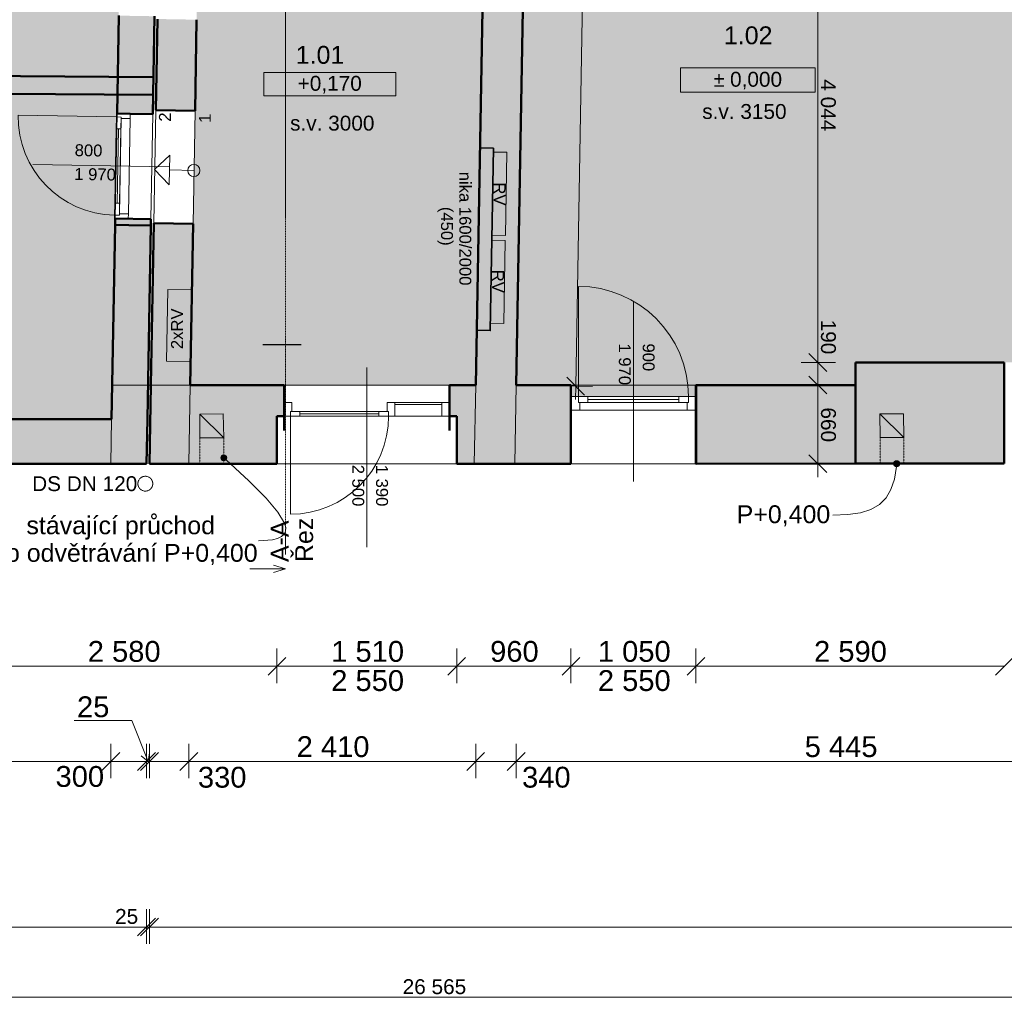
# Model space of a CAD drawing. Header units: millimetres. Extents: x -27561 to 3863, y -4271 to 20179.
# Tile 3 of 14: x -17082 to -8812, y -4131 to 4080. Entities that reach past the tile are written whole.
import ezdxf

# ---------------------------------------------------------------- set-up
doc = ezdxf.new("R2010")
doc.units = ezdxf.units.MM
doc.header["$MEASUREMENT"] = 0
for name, pattern in [('Čerchovaná M', [4.5, 2.5, -0.85, 0.3, -0.85]), ('Čerchovaná S', [3.5, 1.5, -0.85, 0.3, -0.85]), ('Čárkovaná S', [2.5, 1.5, -1])]:
    doc.linetypes.add(name, pattern=pattern)
for name, color, linetype in [('5._POHLED ZÁPADNÍ_2_2D prvky - obecné', 7, 'Continuous'), ('5._POHLED ZÁPADNÍ_2_Anotace - S', 7, 'Continuous'), ('5._POHLED ZÁPADNÍ_2_Anotace - SP', 7, 'Continuous'), ('5._POHLED ZÁPADNÍ_2_Bourané_Anotace - SP', 7, 'Continuous'), ('5._POHLED ZÁPADNÍ_2_Bourané_Konstrukce - krov', 7, 'Continuous'), ('5._POHLED ZÁPADNÍ_2_Bourané_Konstrukce - nosné', 7, 'Continuous'), ('5._POHLED ZÁPADNÍ_2_Bourané_Kóty - SP', 7, 'Continuous'), ('5._POHLED ZÁPADNÍ_2_Bourané_Otvory – Dveře', 7, 'Continuous'), ('5._POHLED ZÁPADNÍ_2_Bourané_Otvory – Značky dveří', 7, 'Continuous'), ('5._POHLED ZÁPADNÍ_2_Bourané_Výplně - Povrchové', 7, 'Continuous'), ('5._POHLED ZÁPADNÍ_2_Bourané_Výplně – Řezové', 7, 'Continuous'), ('5._POHLED ZÁPADNÍ_2_Konstrukce - nosné', 7, 'Continuous'), ('5._POHLED ZÁPADNÍ_2_Kresby a obrázky', 7, 'Continuous'), ('5._POHLED ZÁPADNÍ_2_Kóty - SP', 7, 'Continuous'), ('5._POHLED ZÁPADNÍ_2_Otvory – Dveře', 7, 'Continuous'), ('5._POHLED ZÁPADNÍ_2_Otvory – Značky dveří', 7, 'Continuous'), ('5._POHLED ZÁPADNÍ_2_Situace - terén', 7, 'Continuous'), ('5._POHLED ZÁPADNÍ_2_Výplně – Řezové', 7, 'Continuous'), ('5._POHLED ZÁPADNÍ_2_Značky - řezy', 7, 'Continuous'), ('5._POHLED ZÁPADNÍ_2_Zóny', 7, 'Continuous')]:
    doc.layers.add(name, color=color, linetype=linetype)
doc.styles.add('GENEROVANÝ_STYL_1', font='txt')
doc.styles.add('GENEROVANÝ_STYL_2', font='txt')
doc.styles.add('GENEROVANÝ_STYL_3', font='txt')

msp = doc.modelspace()

# ---------------------------------------------------------------- hatches: boundary and pattern name
at = {"layer": '5._POHLED ZÁPADNÍ_2_Bourané_Anotace - SP', "linetype": 'Continuous', "lineweight": 13, "true_color": 0xe4ad2c}
for points in [[(-15393.2, 400.5), (-15391.3, 390.9), (-15385.8, 382.8), (-15377.7, 377.4), (-15368.2, 375.5), (-15358.6, 377.4), (-15350.5, 382.8), (-15345.1, 390.9), (-15343.2, 400.5), (-15345.1, 410.1), (-15350.5, 418.2), (-15358.6, 423.6), (-15368.2, 425.5), (-15377.7, 423.6), (-15385.8, 418.2), (-15391.3, 410.1)], [(-9740.6, 351.4), (-9738.7, 341.9), (-9733.2, 333.7), (-9725.1, 328.3), (-9715.6, 326.4), (-9706, 328.3), (-9697.9, 333.7), (-9692.5, 341.9), (-9690.6, 351.4), (-9692.5, 361), (-9697.9, 369.1), (-9706, 374.5), (-9715.6, 376.4), (-9725.1, 374.5), (-9733.2, 369.1), (-9738.7, 361)]]:
    msp.add_hatch(color=42, dxfattribs=at).paths.add_polyline_path(points)
at = {"layer": '5._POHLED ZÁPADNÍ_2_Bourané_Výplně - Povrchové', "linetype": 'Continuous', "lineweight": 0, "true_color": 0xffffff}
for points in [[(-12835.7, 5271.6), (-12910.7, 1010.6), (-10060.9, 1011.5), (-10060.9, 1201.5), (-7462.9, 1202.2), (-7366.8, 5114.5), (-7918, 5130.3), (-7914.9, 5237.8), (-12331.8, 5257.2), (-12331.1, 5407.2), (-7910.6, 5387.8), (-7908.2, 5470.2), (-7358.4, 5454.4), (-7304.9, 7951.5), (-10088.7, 8239.6), (-10111, 7956.3), (-10450, 7983), (-10412.8, 8453.8), (-12775.5, 8690.8), (-12829.7, 5611.6), (-12326.4, 5597.1), (-12336.1, 5257.2)], [(-15533.9, 7648.8), (-15650.8, 1009.8), (-13250.8, 1010.5), (-13175.6, 5281.4), (-13179.3, 5281.5), (-13190.6, 4890.2), (-14282.3, 4909.4), (-14234, 7649.2)], [(-19984.9, 7257), (-20048.8, 3627.6), (-16259.6, 3600.8), (-16197, 7190.3)], [(-20051.4, 3477.6), (-20099.9, 724.7), (-16310.9, 724.7), (-16262.9, 3450.8)], [(-12610.7, 915.7), (-11310.7, 916.1), (-11310.7, 1011.1), (-12610.7, 1010.7)]]:
    msp.add_hatch(color=7, dxfattribs=at).paths.add_polyline_path(points)
at = {"layer": '5._POHLED ZÁPADNÍ_2_Bourané_Výplně – Řezové', "linetype": 'Continuous', "lineweight": 0, "true_color": 0xd8d8cb}
for points in [[(-16280.4, 2411.1), (-16281.4, 2356.6), (-15981.4, 2351.3), (-15980.5, 2405.8)], [(-8811.8, 1201.3), (-8811.9, 351.3), (-8811.2, 1201.3)], [(-11399.1, 1011.1), (-11401.7, 1011.1), (-11401.5, 351.1), (-11398.9, 351.1), (-11399, 851.1)]]:
    msp.add_hatch(color=254, dxfattribs=at).paths.add_polyline_path(points)
at = {"layer": '5._POHLED ZÁPADNÍ_2_Výplně – Řezové', "linetype": 'Continuous', "lineweight": 13}
for points in [[(-12794.2, 7636.4), (-13134.2, 7636.3), (-13251.8, 1010.5), (-12911.7, 1010.6)], [(-16250.6, 4114.1), (-16265, 3291), (-15965.1, 3285.7), (-15950.7, 4108.9)], [(-15939.4, 3320.3), (-15609.5, 3314.5), (-15596.1, 4080.1), (-15926, 4085.8)], [(-15961.8, 3598.6), (-20048.8, 3627.6), (-20051.4, 3477.6), (-15962.9, 3448.7)], [(-16281.4, 2356.6), (-16309.9, 724.7), (-16009.9, 724.7), (-15981.4, 2351.3)], [(-15979.8, 1009.7), (-15649.8, 1009.8), (-15626.1, 2364.6), (-15956, 2370.4)], [(-10060.6, 1201.5), (-10060.7, 351.5), (-8811.9, 351.3), (-8811.8, 1201.3)], [(-15991.4, 349.7), (-15649.8, 1009.8), (-15979.8, 1009.7)], [(-15649.8, 1009.8), (-15991.4, 349.7), (-15661.3, 349.8)], [(-15649.8, 1009.8), (-15661.3, 349.8), (-14921.2, 350), (-14921.3, 750), (-14861.3, 750.1), (-14861.3, 865.1), (-14861.4, 1010.1)], [(-13471.4, 1010.5), (-13471.3, 865.5), (-13471.3, 750.5), (-13411.3, 750.5), (-13411.2, 350.5), (-12451.5, 350.8), (-12451.7, 1010.8)], [(-10060.9, 1011.5), (-11399.1, 1011.1), (-11399, 851.1), (-11398.9, 351.1), (-10060.7, 351.5)], [(-16309.9, 724.7), (-17501.3, 724.7), (-17501.3, 349.7), (-16316.5, 349.7)], [(-16316.5, 349.7), (-16016.5, 349.7), (-16309.9, 724.7)], [(-16009.9, 724.7), (-16309.9, 724.7), (-16016.5, 349.7)]]:
    msp.add_hatch(color=254, dxfattribs=at).paths.add_polyline_path(points)
at = {"layer": '5._POHLED ZÁPADNÍ_2_Výplně – Řezové', "linetype": 'Continuous', "lineweight": 0, "true_color": 0xd8ebd3}
for points in [[(-15368.2, 569.6), (-15372.2, 769.6), (-15570.6, 768)], [(-15368.2, 569.6), (-15570.6, 768), (-15568.2, 569.6)], [(-9654.7, 570.5), (-9658.7, 770.5), (-9857.1, 768.9)], [(-9654.7, 570.5), (-9857.1, 768.9), (-9854.7, 570.4)]]:
    msp.add_hatch(color=254, dxfattribs=at).paths.add_polyline_path(points)

# ---------------------------------------------------------------- linework, layer by layer
at = {"layer": '5._POHLED ZÁPADNÍ_2_2D prvky - obecné', "color": 8, "linetype": 'Continuous', "lineweight": 13}
for p, q in [((-15650.8, 1009.8), (-16305.9, 1009.6)), ((-15979.8, 1012.4), (-15991.4, 350.1)), ((-15649.8, 1010.4), (-15661.4, 349.8)), ((-13251.8, 1010.5), (-13263.4, 349.9)), ((-12911.7, 1010.5), (-12923.3, 349.9)), ((-16007.7, 850.1), (-16016.5, 349.7)), ((-16309.9, 724.7), (-16316.5, 349.7))]:
    msp.add_line(p, q, dxfattribs=at)
at = {"layer": '5._POHLED ZÁPADNÍ_2_Anotace - SP', "color": 154, "linetype": 'Continuous', "lineweight": 13}
for p, q in [((-10400.2, 3676.4), (-11531.8, 3676.4)), ((-11531.8, 3676.4), (-11531.8, 3471.8)), ((-10400.2, 3471.8), (-10400.2, 3676.4)), ((-13924, 3637.2), (-15032.3, 3637.2)), ((-15032.3, 3637.2), (-15032.3, 3440.8)), ((-13924, 3440.8), (-13924, 3637.2)), ((-15032.3, 3440.8), (-13924, 3440.8)), ((-11531.8, 3471.8), (-10400.2, 3471.8))]:
    msp.add_line(p, q, dxfattribs=at)
at = {"layer": '5._POHLED ZÁPADNÍ_2_Bourané_Anotace - SP', "color": 42, "linetype": 'Continuous', "lineweight": 13, "true_color": 0xe4ad2c, "flags": 128}
for points in [[(-15349.4, 384), (-15157.3, 208.4), (-15012, 62.6), (-14912.7, -55.3), (-14858.6, -147.4), (-14848.2, -184.3), (-14848.9, -215.5), (-14860.4, -241.2), (-14882.7, -261.7), (-14915.7, -277.2), (-14959.3, -288), (-15077.7, -296.3)], [(-9717.9, 326.5), (-9735.3, 221.3), (-9763.8, 134), (-9805.1, 63.2), (-9860.5, 8), (-9931.5, -32.9), (-10019.5, -60.7), (-10126.1, -76.5), (-10252.6, -81.5)]]:
    msp.add_lwpolyline(points, dxfattribs=at)
at = {"layer": '5._POHLED ZÁPADNÍ_2_Bourané_Anotace - SP', "color": 42, "linetype": 'Continuous', "lineweight": 13, "true_color": 0xe4ad2c}
for centre in [(-15368.2, 400.5), (-9715.6, 351.4)]:
    msp.add_circle(centre, 25, dxfattribs=at)
at = {"layer": '5._POHLED ZÁPADNÍ_2_Bourané_Konstrukce - krov', "color": 42, "linetype": 'Čerchovaná M', "lineweight": 13, "true_color": 0xe4ad2c, "flags": 128}
msp.add_lwpolyline([(-16089.6, 183.3, -1), (-15964.6, 183.3, -1)], format="xyb", close=True, dxfattribs=at)
at = {"layer": '5._POHLED ZÁPADNÍ_2_Bourané_Konstrukce - nosné', "color": 42, "linetype": 'Continuous', "lineweight": 50, "true_color": 0xe4ad2c, "flags": 128}
for points in [[(-16280.4, 2411.1), (-16281.4, 2356.6)], [(-16280.4, 2411.1), (-15980.5, 2405.8)], [(-15981.4, 2351.3), (-15980.5, 2405.8)], [(-14861.4, 1010.1), (-14861.3, 865.1)], [(-13471.3, 865.5), (-13471.4, 1010.5)], [(-11399.1, 1011.1), (-11401.7, 1011.1)], [(-11401.5, 351.1), (-11401.7, 1011.1)], [(-14861.3, 865.1), (-14861.3, 750.1)], [(-13471.3, 750.5), (-13471.3, 865.5)], [(-14861.3, 750.1), (-14861.3, 630.1)], [(-13471.3, 630.5), (-13471.3, 750.5)], [(-11401.5, 351.1), (-11398.9, 351.1)]]:
    msp.add_lwpolyline(points, dxfattribs=at)
at = {"layer": '5._POHLED ZÁPADNÍ_2_Bourané_Kóty - SP', "color": 42, "linetype": 'Continuous', "lineweight": 13, "true_color": 0xe4ad2c}
for p, q in [((-14921.2, -1491), (-14921.2, -1200.4)), ((-13411.2, -1491), (-13411.2, -1200.4)), ((-12451.5, -1491), (-12451.5, -1200.4)), ((-11401.5, -1491), (-11401.5, -1200.4)), ((-14846.2, -1275.4), (-14996.2, -1425.4)), ((-13336.2, -1275.4), (-13486.2, -1425.4)), ((-12376.5, -1275.4), (-12526.5, -1425.4)), ((-11326.5, -1275.4), (-11476.5, -1425.4)), ((-8736.3, -1275.4), (-8886.3, -1425.4)), ((-17501.3, -1350.4), (-14921.2, -1350.4)), ((-14921.2, -1350.4), (-13411.2, -1350.4)), ((-13411.2, -1350.4), (-12451.5, -1350.4)), ((-12451.5, -1350.4), (-11401.5, -1350.4)), ((-11401.5, -1350.4), (-8811.3, -1350.4)), ((-16310.2, -1805.6), (-16625.8, -1805.6)), ((-16140, -1805.6), (-16310.2, -1805.6)), ((-16003.9, -2150.4), (-16140, -1805.6)), ((-16316.5, -2291), (-16316.5, -2000.4)), ((-16016.5, -2291), (-16016.5, -2000.4)), ((-15991.4, -2291), (-15991.4, -2000.4)), ((-15661.4, -2291), (-15661.4, -2000.4)), ((-13251.8, -2291), (-13251.8, -2000.4)), ((-12911.7, -2291), (-12911.7, -2000.4)), ((-20106.5, -2150.4), (-16316.5, -2150.4)), ((-16241.5, -2075.4), (-16391.5, -2225.4)), ((-16316.5, -2150.4), (-16016.5, -2150.4)), ((-16091.5, -2225.4), (-15941.5, -2075.4)), ((-15916.4, -2075.4), (-16066.4, -2225.4)), ((-16003.9, -2150.4), (-16062.6, -2103.7)), ((-16016.5, -2150.4), (-15991.4, -2150.4)), ((-16003.9, -2150.4), (-15992.9, -2076.2)), ((-15991.4, -2150.4), (-15661.4, -2150.4)), ((-15586.4, -2075.4), (-15736.4, -2225.4)), ((-15661.4, -2150.4), (-13251.8, -2150.4)), ((-13176.8, -2075.4), (-13326.8, -2225.4)), ((-13251.8, -2150.4), (-12911.7, -2150.4)), ((-12836.7, -2075.4), (-12986.7, -2225.4)), ((-12911.7, -2150.4), (-7466.4, -2150.4))]:
    msp.add_line(p, q, dxfattribs=at)
at = {"layer": '5._POHLED ZÁPADNÍ_2_Bourané_Otvory – Dveře', "color": 42, "linetype": 'Continuous', "lineweight": 13, "true_color": 0xe4ad2c}
for p, q in [((-16270.5, 3263.1), (-17094.4, 3277.5)), ((-16280.4, 2411.1), (-16265, 3291)), ((-16272.3, 3163.1), (-16270.5, 3263.1)), ((-16270, 3291), (-16270.5, 3263.1)), ((-16270.5, 3263.1), (-16230.5, 3262.4)), ((-16270.5, 3263.1), (-16230.5, 3262.4)), ((-16155.1, 3289), (-16270, 3291)), ((-16155.1, 3289), (-16265, 3291)), ((-16155.1, 3289), (-16265, 3291)), ((-16230.7, 3250.4), (-16244.7, 2450.5)), ((-16230.5, 3262.4), (-16232.3, 3162.4)), ((-16230.5, 3262.4), (-16230.7, 3250.4)), ((-16230.7, 3250.4), (-16155.8, 3249)), ((-16169.8, 2449.2), (-16155.8, 3249)), ((-16155.8, 3249), (-16155.1, 3289)), ((-15965.1, 3285.7), (-16155.1, 3289)), ((-15980.5, 2405.8), (-15965.1, 3285.7)), ((-16232.3, 3162.4), (-16272.3, 3163.1)), ((-16263.2, 2538.8), (-16252.3, 3162.7)), ((-16284.9, 2439.2), (-16283.2, 2539.2)), ((-16283.2, 2539.2), (-16243.2, 2538.5)), ((-16243.2, 2538.5), (-16245, 2438.5)), ((-16284.9, 2439.2), (-16285.4, 2411.2)), ((-16285.4, 2411.2), (-16170.5, 2409.2)), ((-16245, 2438.5), (-16284.9, 2439.2)), ((-16245, 2438.5), (-16284.9, 2439.2)), ((-16170.5, 2409.2), (-16280.4, 2411.1)), ((-16170.5, 2409.2), (-16280.4, 2411.1)), ((-16244.7, 2450.5), (-16245, 2438.5)), ((-16169.8, 2449.2), (-16244.7, 2450.5)), ((-16170.5, 2409.2), (-16169.8, 2449.2)), ((-15980.5, 2405.8), (-16170.5, 2409.2)), ((-12388.7, 915.8), (-12389, 1839.8)), ((-13471.4, 1010.5), (-14861.4, 1010.1)), ((-14861.3, 865.1), (-14861.4, 1010.1)), ((-13471.3, 865.5), (-13471.4, 1010.5)), ((-11401.7, 1011.1), (-12451.7, 1010.8)), ((-12451.7, 915.8), (-12451.7, 1010.8)), ((-11401.7, 916.1), (-11401.7, 1011.1)), ((-12451.6, 800.8), (-12451.7, 915.8)), ((-12451.7, 915.8), (-12388.7, 915.8)), ((-12451.6, 800.8), (-12451.7, 915.8)), ((-12451.6, 800.8), (-12451.7, 915.8)), ((-12388.7, 915.8), (-12388.7, 865.8)), ((-12308.7, 915.8), (-12388.7, 915.8)), ((-12388.7, 915.8), (-12388.7, 865.8)), ((-12308.7, 865.8), (-12308.7, 915.8)), ((-11464.7, 916.1), (-11544.7, 916)), ((-11544.7, 916), (-11544.7, 866)), ((-11464.7, 866.1), (-11464.7, 916.1)), ((-11464.7, 916.1), (-11401.7, 916.1)), ((-11464.7, 866.1), (-11464.7, 916.1)), ((-11401.7, 916.1), (-11401.6, 801.1)), ((-11401.6, 801.1), (-11401.7, 916.1)), ((-11401.6, 801.1), (-11401.7, 916.1)), ((-14861.3, 865.1), (-14861.3, 750.1)), ((-14796.3, 865.1), (-14861.3, 865.1)), ((-14861.3, 750.1), (-14861.3, 865.1)), ((-14861.3, 750.1), (-14861.3, 865.1)), ((-14796.3, 790.1), (-14796.3, 865.1)), ((-13996.3, 865.3), (-13996.3, 790.3)), ((-13931.3, 865.3), (-13996.3, 865.3)), ((-13931.3, 750.3), (-13931.3, 865.3)), ((-13536.3, 847.4), (-13931.3, 847.3)), ((-13471.3, 865.5), (-13536.3, 865.4)), ((-13536.3, 865.4), (-13536.3, 750.4)), ((-13471.3, 750.5), (-13471.3, 865.5)), ((-13471.3, 750.5), (-13471.3, 865.5)), ((-13471.3, 750.5), (-13471.3, 865.5)), ((-12388.7, 865.8), (-12376.7, 865.8)), ((-12388.7, 865.8), (-12308.7, 865.8)), ((-12376.7, 865.8), (-11476.7, 866.1)), ((-12376.7, 865.8), (-12376.6, 800.8)), ((-11544.7, 891), (-12308.7, 890.8)), ((-11544.7, 866), (-11464.7, 866.1)), ((-11476.6, 801.1), (-11476.7, 866.1)), ((-11476.7, 866.1), (-11464.7, 866.1)), ((-14921.3, 750), (-14861.3, 750.1)), ((-14921.2, 350), (-14921.3, 750)), ((-14861.3, 750.1), (-14808.3, 750.1)), ((-14808.3, 750.1), (-14808.3, 790.1)), ((-14808.3, 790.1), (-14796.3, 790.1)), ((-14808.3, 790.1), (-14728.3, 790.1)), ((-14808.3, 750.1), (-14808.3, 790.1)), ((-14808.3, 750.1), (-14808.1, -73.9)), ((-14728.3, 750.1), (-14808.3, 750.1)), ((-14728.3, 790.1), (-14728.3, 750.1)), ((-14064.3, 770.3), (-14728.3, 770.1)), ((-14064.3, 750.3), (-14064.3, 790.3)), ((-14064.3, 790.3), (-13984.3, 790.3)), ((-13984.3, 750.3), (-14064.3, 750.3)), ((-13996.3, 790.3), (-13984.3, 790.3)), ((-13984.3, 790.3), (-13984.3, 750.3)), ((-13984.3, 790.3), (-13984.3, 750.3)), ((-13984.3, 750.3), (-13931.3, 750.3)), ((-13931.3, 750.3), (-13536.3, 750.4)), ((-13536.3, 750.4), (-13471.3, 750.5)), ((-13411.3, 750.5), (-13471.3, 750.5)), ((-13411.2, 350.5), (-13411.3, 750.5)), ((-12376.6, 800.8), (-12451.6, 800.8)), ((-12451.5, 350.8), (-12451.6, 800.8)), ((-11476.6, 801.1), (-12376.6, 800.8)), ((-11401.6, 801.1), (-11476.6, 801.1)), ((-11401.5, 351.1), (-11401.6, 801.1)), ((-13411.2, 350.5), (-14921.2, 350)), ((-11401.5, 351.1), (-12451.5, 350.8))]:
    msp.add_line(p, q, dxfattribs=at)
at = {"layer": '5._POHLED ZÁPADNÍ_2_Bourané_Otvory – Dveře', "color": 42, "linetype": 'Continuous', "lineweight": 13, "true_color": 0xe4ad2c, "flags": 128}
for points in [[(-16283.2, 2539.2), (-16272.3, 3163.1), (-16252.3, 3162.7), (-16263.2, 2538.8)], [(-16263.2, 2538.8), (-16252.3, 3162.7), (-16232.3, 3162.4), (-16243.2, 2538.5)], [(-11544.7, 916), (-12308.7, 915.8), (-12308.7, 890.8), (-11544.7, 891)], [(-13931.3, 865.3), (-13536.3, 865.4), (-13536.3, 847.4), (-13931.3, 847.3)], [(-13931.3, 847.3), (-13536.3, 847.4), (-13536.3, 750.4), (-13931.3, 750.3)], [(-11544.7, 891), (-12308.7, 890.8), (-12308.7, 865.8), (-11544.7, 866)], [(-14064.3, 770.3), (-14728.3, 770.1), (-14728.3, 790.1), (-14064.3, 790.3)], [(-14064.3, 750.3), (-14728.3, 750.1), (-14728.3, 770.1), (-14064.3, 770.3)]]:
    msp.add_lwpolyline(points, close=True, dxfattribs=at)
at = {"layer": '5._POHLED ZÁPADNÍ_2_Bourané_Otvory – Dveře', "color": 42, "linetype": 'Continuous', "lineweight": 13, "true_color": 0xe4ad2c}
for centre, radius, start, end in [((-16270.5, 3263.1), 824, 178.99755, 268.99755), ((-12388.7, 915.8), 924, 0.01687, 90.01687), ((-14808.3, 750.1), 824, 270.01687, 0.01687)]:
    msp.add_arc(centre, radius, start, end, dxfattribs=at)
at = {"layer": '5._POHLED ZÁPADNÍ_2_Bourané_Otvory – Značky dveří', "color": 42, "linetype": 'Continuous', "lineweight": 13, "true_color": 0xe4ad2c}
for p, q in [((-16972.6, 2863.3), (-15822.8, 2843.2)), ((-11926.9, 1710.9), (-11926.5, 200.9)), ((-14166, -349.7), (-14166.4, 1160.3))]:
    msp.add_line(p, q, dxfattribs=at)
at = {"layer": '5._POHLED ZÁPADNÍ_2_Konstrukce - nosné', "color": 7, "linetype": 'Continuous', "lineweight": 50}
for p, q in [((-15609.5, 3314.5), (-15939.4, 3320.3)), ((-16155.1, 3289), (-16265, 3291)), ((-15965.1, 3285.7), (-16155.1, 3289)), ((-16281.4, 2356.6), (-16166.4, 2354.6)), ((-16166.4, 2354.6), (-15981.4, 2351.3)), ((-15626.1, 2364.6), (-15956, 2370.4)), ((-8811.9, 651.3), (-8811.8, 1201.3)), ((-12451.7, 915.8), (-12451.7, 1010.8)), ((-11399, 851.1), (-11399.1, 1011.1)), ((-12451.6, 800.8), (-12451.7, 915.8)), ((-11399, 851.1), (-11398.9, 351.1)), ((-14921.3, 750), (-14861.3, 750.1)), ((-14921.2, 350), (-14921.3, 750)), ((-13411.3, 750.5), (-13471.3, 750.5)), ((-13411.2, 350.5), (-13411.3, 750.5)), ((-12451.5, 350.8), (-12451.6, 800.8)), ((-8811.9, 601.3), (-8811.9, 651.3)), ((-8811.9, 351.3), (-8811.9, 601.3))]:
    msp.add_line(p, q, dxfattribs=at)
at = {"layer": '5._POHLED ZÁPADNÍ_2_Konstrukce - nosné', "color": 1, "linetype": 'Continuous', "lineweight": 25}
msp.add_line((-14718.3, 1350.3), (-15038.8, 1350.3), dxfattribs=at)
at = {"layer": '5._POHLED ZÁPADNÍ_2_Konstrukce - nosné', "color": 7, "linetype": 'Continuous', "lineweight": 50, "flags": 128}
for points in [[(-13134.2, 7636.3), (-13251.8, 1010.5)], [(-12911.7, 1010.6), (-12794.2, 7636.4)], [(-16250.6, 4114.1), (-16265, 3291)], [(-15965.1, 3285.7), (-15950.7, 4108.9)], [(-15926, 4085.8), (-15939.4, 3320.3)], [(-15609.5, 3314.5), (-15596.1, 4080.1)], [(-15961.8, 3598.6), (-20048.8, 3627.6)], [(-20051.4, 3477.6), (-15962.9, 3448.7)], [(-16281.4, 2356.6), (-16309.9, 724.7)], [(-16009.9, 724.7), (-15981.4, 2351.3)], [(-15956, 2370.4), (-15979.8, 1009.7)], [(-15649.8, 1009.8), (-15626.1, 2364.6)], [(-10060.7, 351.5), (-10060.6, 1201.5)], [(-8811.8, 1201.3), (-10060.6, 1201.5)], [(-15991.4, 349.7), (-15979.8, 1009.7)], [(-14861.4, 1010.1), (-15649.8, 1009.8)], [(-13251.8, 1010.5), (-13471.4, 1010.5)], [(-12451.7, 1010.8), (-12911.7, 1010.6)], [(-10060.9, 1011.5), (-11399.1, 1011.1)], [(-16309.9, 724.7), (-17501.3, 724.7)], [(-16016.5, 349.7), (-16009.9, 724.7)], [(-17501.3, 349.7), (-16016.5, 349.7)], [(-15991.4, 349.7), (-14921.2, 350)], [(-13411.2, 350.5), (-12451.5, 350.8)], [(-11398.9, 351.1), (-10060.7, 351.5)], [(-10060.7, 351.5), (-8811.9, 351.3)]]:
    msp.add_lwpolyline(points, dxfattribs=at)
at = {"layer": '5._POHLED ZÁPADNÍ_2_Kresby a obrázky', "color": 7, "linetype": 'Continuous', "lineweight": 13}
for p, q in [((-15948.9, 2821.7), (-15820.7, 2943.4)), ((-15820.7, 2943.4), (-15827.2, 2693.5)), ((-15948.9, 2821.7), (-15827.2, 2693.5))]:
    msp.add_line(p, q, dxfattribs=at)
at = {"layer": '5._POHLED ZÁPADNÍ_2_Kresby a obrázky', "color": 8, "linetype": 'Continuous', "lineweight": 13}
msp.add_line((-15619, 2813.1), (-15823.9, 2818.4), dxfattribs=at)
at = {"layer": '5._POHLED ZÁPADNÍ_2_Kresby a obrázky', "color": 7, "linetype": 'Čárkovaná S', "lineweight": 13}
for p, q in [((-15568.2, 569.6), (-15568.2, 349.9)), ((-15368.2, 569.6), (-15368.2, 349.9)), ((-9854.7, 570.4), (-9854.7, 350.7)), ((-9654.7, 570.4), (-9654.7, 350.7))]:
    msp.add_line(p, q, dxfattribs=at)
at = {"layer": '5._POHLED ZÁPADNÍ_2_Kresby a obrázky', "color": 8, "linetype": 'Continuous', "lineweight": 13}
msp.add_circle((-15619, 2813.1), 51, dxfattribs=at)
at = {"layer": '5._POHLED ZÁPADNÍ_2_Kóty - SP', "color": 154, "linetype": 'Continuous', "lineweight": 13}
for p, q in [((-12276.1, 8682.4), (-12411.3, 1001.8)), ((-10379.5, 5245.6), (-10378.3, 1201.4)), ((-10303.3, 1126.4), (-10453.3, 1276.4)), ((-10518.9, 1201.3), (-10228.3, 1201.4)), ((-10378.3, 1201.4), (-10378.2, 1011.4)), ((-12485, 1078.1), (-12337.7, 925.5)), ((-10303.2, 936.4), (-10453.3, 1086.4)), ((-12561.3, 1004.5), (-12270.7, 999.3)), ((-12411.3, 1001.8), (-12413.3, 889.3)), ((-10528.2, 1011.3), (-10237.6, 1011.4)), ((-10378.2, 1011.4), (-10378.1, 351.4)), ((-10453.1, 426.4), (-10303, 276.4)), ((-10528.1, 351.3), (-10237.4, 351.4)), ((-10378.1, 351.4), (-10378, 238.9)), ((-16016.5, -3681.1), (-16016.5, -3390.5)), ((-15991.4, -3681.1), (-15991.4, -3390.5)), ((-16091.5, -3615.5), (-15941.5, -3465.5)), ((-15916.4, -3465.5), (-16066.4, -3615.5)), ((-26887.2, -3540.5), (-16016.5, -3540.5)), ((-16016.5, -3540.5), (-15991.4, -3540.5)), ((-15991.4, -3540.5), (-321.7, -3540.5)), ((-26887.2, -4130.6), (-321.7, -4130.6))]:
    msp.add_line(p, q, dxfattribs=at)
at = {"layer": '5._POHLED ZÁPADNÍ_2_Otvory – Dveře', "color": 8, "linetype": 'Continuous', "lineweight": 13}
for p, q in [((-15956, 2370.4), (-15939.4, 3320.3)), ((-15609.5, 3314.5), (-15939.4, 3320.3)), ((-15626.1, 2364.6), (-15609.5, 3314.5)), ((-15626.1, 2364.6), (-15956, 2370.4))]:
    msp.add_line(p, q, dxfattribs=at)
at = {"layer": '5._POHLED ZÁPADNÍ_2_Situace - terén', "color": 7, "linetype": 'Continuous', "lineweight": 35, "flags": 128}
msp.add_lwpolyline([(-13243.2, 1471.1), (-13129.9, 1469.1), (-13103.1, 3000.7), (-13216.4, 3002.7)], close=True, dxfattribs=at)
at = {"layer": '5._POHLED ZÁPADNÍ_2_Situace - terén', "color": 7, "linetype": 'Continuous', "lineweight": 18, "flags": 128}
for points in [[(-13115.9, 2269.7), (-13002.6, 2267.7), (-12990.3, 2966.5), (-13103.6, 2968.5)], [(-13128.8, 1529.9), (-13015.5, 1527.9), (-13003.3, 2226.7), (-13116.6, 2228.7)], [(-15849.6, 1213.4), (-15646.3, 1209.8), (-15635.8, 1810.1), (-15839.1, 1813.7)]]:
    msp.add_lwpolyline(points, close=True, dxfattribs=at)
at = {"layer": '5._POHLED ZÁPADNÍ_2_Situace - terén', "color": 8, "linetype": 'Continuous', "lineweight": 20, "flags": 128}
for points in [[(-15368.2, 569.6), (-15372.2, 769.6), (-15570.6, 768)], [(-15368.2, 569.6), (-15568.2, 569.6), (-15570.6, 768)], [(-9654.7, 570.5), (-9658.7, 770.5), (-9857.1, 768.9)], [(-9654.7, 570.5), (-9854.7, 570.4), (-9857.1, 768.9)]]:
    msp.add_lwpolyline(points, close=True, dxfattribs=at)
at = {"layer": '5._POHLED ZÁPADNÍ_2_Značky - řezy', "color": 154, "linetype": 'Čerchovaná S', "lineweight": 13}
msp.add_line((-14850.1, 19646), (-14850.1, -411.8), dxfattribs=at)
at = {"layer": '5._POHLED ZÁPADNÍ_2_Značky - řezy', "color": 154, "linetype": 'Continuous', "lineweight": 13}
for p, q in [((-14850.1, -531.8), (-15150.1, -531.8)), ((-14950.1, -501.8), (-14850.1, -531.8)), ((-14950.1, -561.8), (-14850.1, -531.8))]:
    msp.add_line(p, q, dxfattribs=at)

# ---------------------------------------------------------------- texts
at = {"layer": '5._POHLED ZÁPADNÍ_2_Anotace - S', "color": 7, "linetype": 'Continuous', "lineweight": 20, "char_height": 100, "rotation": 89.98313, "style": 'GENEROVANÝ_STYL_1'}
for s, insert, attachment_point in [('\\A1;{\\pqr;\\fArial|b0|i0|c238|p38;2}', (-15812.5, 3301.2), 9), ('\\A1;{\\pqr;\\fArial|b0|i0|c238|p38;1}', (-15476.9, 3290.9), 9), ('\\A1;{\\pqc;\\fArial|b0|i0|c238|p38;2x\\fArial|b0|i0|c238|p38;RV}', (-15711.3, 1484.1), 8)]:
    msp.add_mtext(s, dxfattribs=dict(at, insert=insert, attachment_point=attachment_point))
at = {"layer": '5._POHLED ZÁPADNÍ_2_Anotace - S', "color": 7, "linetype": 'Continuous', "lineweight": 20, "insert": (-13573.4, 2842.1), "char_height": 100, "attachment_point": 7, "rotation": 270.01687, "line_spacing_factor": 0.92221, "style": 'GENEROVANÝ_STYL_1'}
msp.add_mtext('\\A1;{\\pql;\\fArial|b0|i0|c238|p38; nika \\fArial|b0|i0|c238|p38;1600/2000\\P\\pqc;\\fArial|b0|i0|c238|p38;(450)}', dxfattribs=at)
at = {"layer": '5._POHLED ZÁPADNÍ_2_Anotace - S', "color": 7, "linetype": 'Continuous', "lineweight": 18, "char_height": 100, "attachment_point": 8, "rotation": 270.01687, "style": 'GENEROVANÝ_STYL_1'}
for insert in [(-13101.4, 2616.2), (-13114.1, 1882.8)]:
    msp.add_mtext('\\A1;{\\pqc;\\fArial|b0|i0|c238|p38;RV}', dxfattribs=dict(at, insert=insert))
at = {"layer": '5._POHLED ZÁPADNÍ_2_Anotace - SP', "color": 154, "linetype": 'Continuous', "lineweight": 13, "char_height": 125, "attachment_point": 5}
for s, insert, style in [('\\A1;{\\pqc;\\fAgency FB|b0|i0|c0|p34;± \\fArial|b0|i0|c238|p38;0,000}', (-10966, 3568), 'GENEROVANÝ_STYL_3'), ('\\A1;{\\pqc;\\fArial|b0|i0|c238|p38;+0,170}', (-14478.2, 3534), 'GENEROVANÝ_STYL_1')]:
    msp.add_mtext(s, dxfattribs=dict(at, insert=insert, style=style))
at = {"layer": '5._POHLED ZÁPADNÍ_2_Anotace - SP', "color": 42, "linetype": 'Continuous', "lineweight": 13, "true_color": 0xe4ad2c, "attachment_point": 5, "style": 'GENEROVANÝ_STYL_1'}
for s, insert, char_height in [('\\A1;{\\pqc;\\fArial|b0|i0|c238|p38;s.v. 3\\fArial|b0|i0|c238|p38;150}', (-10994.8, 3308.3), 125), ('\\A1;{\\pqc;\\fArial|b0|i0|c238|p38;s.v. 3000}', (-14456.8, 3210.4), 125), ('\\A1;{\\pqc;\\fArial|b0|i0|c238|p38;DS DN 1\\fArial|b0|i0|c238|p38;2\\fArial|b0|i0|c238|p38;0}', (-16536.2, 182.4), 125), ('\\A1;{\\pqc;\\fArial|b0|i0|c238|p38;P+0,400 }', (-10666.7, -87.5), 150)]:
    msp.add_mtext(s, dxfattribs=dict(at, insert=insert, char_height=char_height))
at = {"layer": '5._POHLED ZÁPADNÍ_2_Anotace - SP', "color": 42, "linetype": 'Continuous', "lineweight": 13, "true_color": 0xe4ad2c, "insert": (-16233.8, -304.8), "char_height": 150, "attachment_point": 5, "line_spacing_factor": 0.926326, "style": 'GENEROVANÝ_STYL_1'}
msp.add_mtext('\\A1;{\\pqc;\\fArial|b0|i0|c238|p38;stávající průchod \\P\\pqc;\\fArial|b0|i0|c238|p38;pro odvětrávání P+0,400 }', dxfattribs=at)
at = {"layer": '5._POHLED ZÁPADNÍ_2_Kóty - SP', "color": 154, "linetype": 'Continuous', "lineweight": 13, "char_height": 125, "attachment_point": 7, "rotation": 270.01687, "style": 'GENEROVANÝ_STYL_2'}
for s, insert, width in [('\\A1;{\\pql;\\fArial|b0|i0|c0|p38;4\xa0044}', (-10354, 3579.5), 427.429), ('\\A1;{\\pql;\\fArial|b0|i0|c0|p38;190}', (-10353.4, 1561), 284.573), ('\\A1;{\\pql;\\fArial|b0|i0|c0|p38;660}', (-10353.2, 823.7), 284.573)]:
    msp.add_mtext(s, dxfattribs=dict(at, insert=insert, width=width))
at = {"layer": '5._POHLED ZÁPADNÍ_2_Kóty - SP', "color": 42, "linetype": 'Continuous', "lineweight": 13, "true_color": 0xe4ad2c, "char_height": 175, "attachment_point": 7, "style": 'GENEROVANÝ_STYL_2'}
for s, insert, width in [('\\A1;{\\pql;\\fArial|b0|i0|c0|p38;2\xa0580}', (-16510.4, -1315.4), 598.4), ('\\A1;{\\pql;\\fArial|b0|i0|c0|p38;1\xa0510}', (-14465.4, -1315.4), 598.4), ('\\A1;{\\pql;\\fArial|b0|i0|c0|p38;960}', (-13130.6, -1315.4), 398.401), ('\\A1;{\\pql;\\fArial|b0|i0|c0|p38;1\xa0050}', (-12225.7, -1315.4), 598.4), ('\\A1;{\\pql;\\fArial|b0|i0|c0|p38;2\xa0590}', (-10409.8, -1315.4), 598.4), ('\\A1;{\\pql;\\fArial|b0|i0|c0|p38;2 550}', (-14465.4, -1560.4), 598.4), ('\\A1;{\\pql;\\fArial|b0|i0|c0|p38;2 550}', (-12225.7, -1560.4), 598.4), ('\\A1;{\\pql;\\fArial|b0|i0|c0|p38;25}', (-16600.8, -1780.6), 265.601), ('\\A1;{\\pql;\\fArial|b0|i0|c0|p38;2\xa0410}', (-14755.8, -2115.4), 598.4), ('\\A1;{\\pql;\\fArial|b0|i0|c0|p38;5\xa0445}', (-10488.3, -2115.4), 598.4), ('\\A1;{\\pql;\\fArial|b0|i0|c0|p38;300}', (-16781.3, -2365.7), 398.401), ('\\A1;{\\pql;\\fArial|b0|i0|c0|p38;330}', (-15585.2, -2372.2), 398.401), ('\\A1;{\\pql;\\fArial|b0|i0|c0|p38;340}', (-12862.5, -2371.9), 398.401)]:
    msp.add_mtext(s, dxfattribs=dict(at, insert=insert, width=width))
at = {"layer": '5._POHLED ZÁPADNÍ_2_Kóty - SP', "color": 154, "linetype": 'Continuous', "lineweight": 13, "char_height": 125, "attachment_point": 7, "style": 'GENEROVANÝ_STYL_2'}
for s, insert, width in [('\\A1;{\\pql;\\fArial|b0|i0|c0|p38;25}', (-16281.2, -3515.5), 189.715), ('\\A1;{\\pql;\\fArial|b0|i0|c0|p38;26\xa0565}', (-13865.6, -4105.6), 522.286)]:
    msp.add_mtext(s, dxfattribs=dict(at, insert=insert, width=width))
at = {"layer": '5._POHLED ZÁPADNÍ_2_Otvory – Značky dveří', "color": 42, "linetype": 'Continuous', "lineweight": 13, "true_color": 0xe4ad2c, "char_height": 100, "attachment_point": 7, "style": 'GENEROVANÝ_STYL_1'}
for s, insert, rotation in [('\\A1;{\\pql;\\pt0;\\fArial|b0|i0|c238|p38;800\\fArial|b0|i0|c238|p38;\\A1{\\H.66x;\\S^  ;}\\fArial|b0|i0|c238|p38;\\fArial|b0|i0|c238|p38;}', (-16621.8, 2905.5), 358.99755), ('\\A1;{\\pql;\\pt0;\\fArial|b0|i0|c238|p38;1\xa0970\\fArial|b0|i0|c238|p38;\\A1{\\H.66x;\\S^  ;}\\fArial|b0|i0|c238|p38;\\fArial|b0|i0|c238|p38;}', (-16625.3, 2705.5), 358.99755), ('\\A1;{\\pql;\\pt0;\\fArial|b0|i0|c238|p38;1\xa0970\\fArial|b0|i0|c238|p38;\\A1{\\H.66x;\\S^  ;}\\fArial|b0|i0|c238|p38;\\fArial|b0|i0|c238|p38;}', (-12078.5, 1360.9), 270.01687), ('\\A1;{\\pql;\\pt0;\\fArial|b0|i0|c238|p38;900\\fArial|b0|i0|c238|p38;\\A1{\\H.66x;\\S^  ;}\\fArial|b0|i0|c238|p38;\\fArial|b0|i0|c238|p38;}', (-11878.5, 1360.9), 270.01687), ('\\A1;{\\pql;\\pt0;\\fArial|b0|i0|c238|p38;2\xa0500\\fArial|b0|i0|c238|p38;\\A1{\\H.66x;\\S^  ;}\\fArial|b0|i0|c238|p38;\\fArial|b0|i0|c238|p38;}', (-14317.8, 342.2), 270.01687), ('\\A1;{\\pql;\\pt0;\\fArial|b0|i0|c238|p38;1\xa0390\\fArial|b0|i0|c238|p38;\\A1{\\H.66x;\\S^  ;}\\fArial|b0|i0|c238|p38;\\fArial|b0|i0|c238|p38;}', (-14117.9, 342.2), 270.01687)]:
    msp.add_mtext(s, dxfattribs=dict(at, insert=insert, rotation=rotation))
at = {"layer": '5._POHLED ZÁPADNÍ_2_Značky - řezy', "color": 154, "linetype": 'Continuous', "lineweight": 13, "insert": (-14616, -475), "char_height": 150, "attachment_point": 7, "rotation": 90, "line_spacing_factor": 0.818924, "style": 'GENEROVANÝ_STYL_2'}
msp.add_mtext('\\A1;{\\pql;\\pt0;\\fArial|b0|i0|c0|p38;A-A\\P\\pql;\\pt0;\\fArial|b0|i0|c0|p38;Řez}', dxfattribs=at)
at = {"layer": '5._POHLED ZÁPADNÍ_2_Zóny', "color": 42, "linetype": 'Continuous', "lineweight": 13, "true_color": 0xe4ad2c, "char_height": 150, "attachment_point": 2, "style": 'GENEROVANÝ_STYL_1'}
for s, insert in [('\\A1;{\\pqc;\\pt0;\\fArial|b0|i0|c238|p38;1.02}', (-10962.9, 4023.9)), ('\\A1;{\\pqc;\\pt0;\\fArial|b0|i0|c238|p38;1.01}', (-14559.5, 3859.8))]:
    msp.add_mtext(s, dxfattribs=dict(at, insert=insert))

doc.saveas('drawing.dxf')
